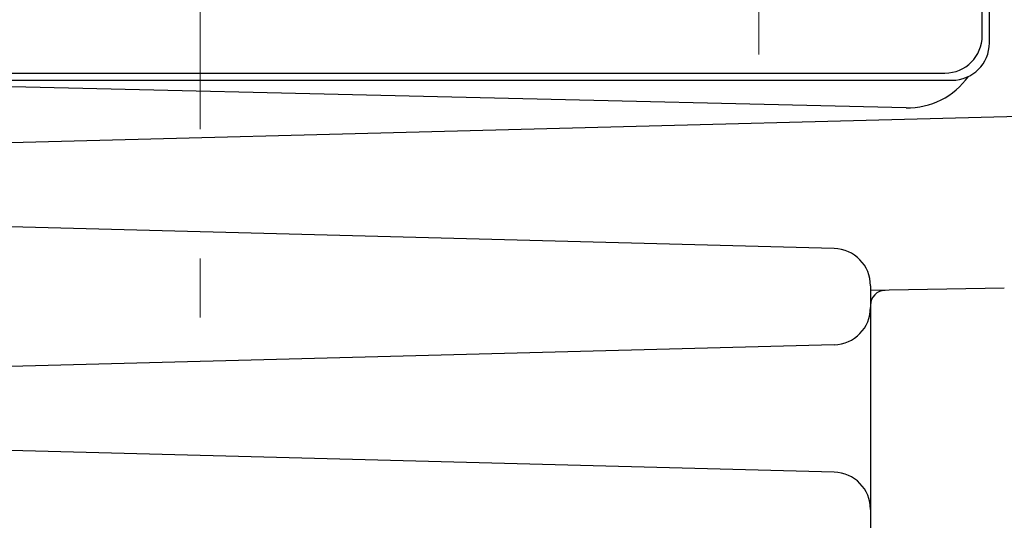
# Model space of a CAD drawing. Header units: millimetres. Extents: x 0 to 1300, y 0 to 891.
# Tile 25 of 146: x 594 to 621, y 245 to 258. Entities that reach past the tile are written whole.
import ezdxf

# ---------------------------------------------------------------- set-up
doc = ezdxf.new("R2010")
doc.units = ezdxf.units.MM
doc.header["$LTSCALE"] = 0.545669
doc.linetypes.add('CENTER', pattern=[50.8, 31.75, -6.35, 6.35, -6.35])
doc.layers.add('NoLayerName_001', color=7, linetype='Continuous')

# ---------------------------------------------------------------- blocks, each defined once
blk = doc.blocks.new('DIM_0003')
at = {"color": 3, "linetype": 'Continuous', "lineweight": 13}
blk.add_arc((60.066, 60.917), 60.066, 345, 255, dxfattribs=at)

msp = doc.modelspace()

# ---------------------------------------------------------------- linework, layer by layer
at = {"layer": 'NoLayerName_001', "color": 4, "linetype": 'CENTER', "lineweight": 13}
msp.add_line((599.10164849, 300.32718784), (599.10164849, 250.23311567), dxfattribs=at)
at = {"layer": 'NoLayerName_001', "color": 110, "linetype": 'Continuous', "lineweight": 25}
for p, q in [((620.29364849, 257.59850947), (620.29364849, 297.98250947)), ((620.10164849, 257.79050947), (620.10164849, 297.79050947)), ((579.10164849, 256.79050947), (619.10164849, 256.79050947)), ((578.90964849, 256.59850947), (619.29364849, 256.59850947))]:
    msp.add_line(p, q, dxfattribs=at)
at = {"layer": 'NoLayerName_001', "color": 7, "linetype": 'Continuous', "lineweight": 25}
for p, q in [((620.10164849, 257.83869533), (620.10164849, 297.74232361)), ((618.05514944, 255.86135829), (589.10164849, 256.53469552)), ((621.10164849, 255.62845896), (590.10130582, 254.81668642)), ((616.12782544, 252.08280412), (590.10130582, 252.76433252)), ((620.69466753, 251.01595053), (617.0931545, 250.95308588)), ((617.10164849, 251.0831468), (617.10164849, 228.25231728)), ((616.12782544, 249.49821482), (590.10130582, 248.81668642)), ((616.12782544, 246.08280412), (590.10130582, 246.76433252))]:
    msp.add_line(p, q, dxfattribs=at)
at = {"layer": 'NoLayerName_001', "color": 110, "linetype": 'CENTER', "lineweight": 13}
msp.add_line((614.10164849, 268.29050947), (614.10164849, 257.29050947), dxfattribs=at)
at = {"layer": 'NoLayerName_001', "color": 110, "linetype": 'Continuous', "lineweight": 25}
for centre in [(619.10164849, 257.79050947), (619.29364849, 257.59850947)]:
    msp.add_arc(centre, 1, 270, 0, dxfattribs=at)
at = {"layer": 'NoLayerName_001', "color": 7, "linetype": 'Continuous', "lineweight": 25}
for centre, radius, start, end in [((618.10164849, 257.86081767), 2, 268.667780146, 324.460356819), ((616.10164849, 251.0831468), 1, 0, 88.5), ((617.50164849, 250.56015524), 0.4, 91, 180), ((616.10164849, 250.49787215), 1, 271.5, 0), ((616.10164849, 245.0831468), 1, 0, 88.5)]:
    msp.add_arc(centre, radius, start, end, dxfattribs=at)

# ---------------------------------------------------------------- block references
at = {"layer": 'NoLayerName_001', "color": 3, "linetype": 'Continuous', "lineweight": 13}
msp.add_blockref('DIM_0003', (539.03552246, 216.87330627), dxfattribs=at)

doc.saveas('drawing.dxf')
